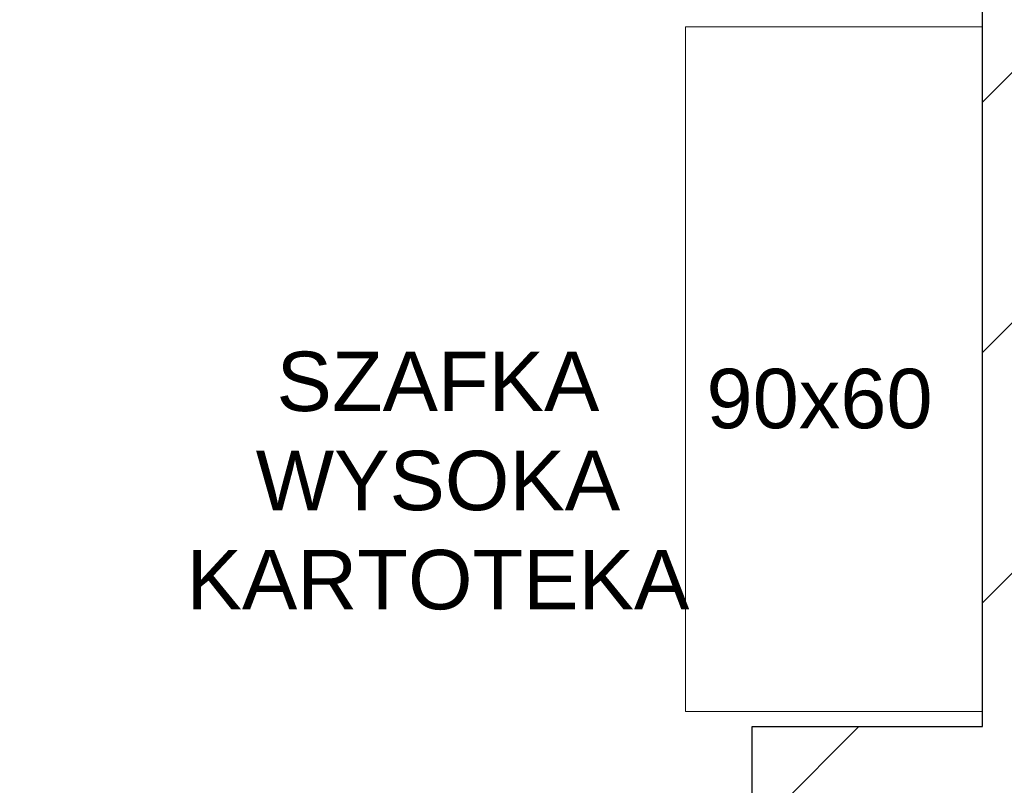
# Model space of a CAD drawing. Header units: millimetres. Extents: x 26866 to 1024070, y -428191 to 408885.
# Tile 216 of 248: x 213270 to 214595, y 388553 to 389583. Entities that reach past the tile are written whole.
import ezdxf

# ---------------------------------------------------------------- set-up
doc = ezdxf.new("R2010")
doc.units = ezdxf.units.MM
doc.header["$LTSCALE"] = 2
for name, color, linetype, lineweight in [('0_OPIS', 7, 'Continuous', 13), ('3DPLAN_A_TABELKA POMIESZCZEŃ', 7, 'Continuous', 0), ('A_MEBLE', 9, 'Continuous', 5), ('Opisy', 7, 'Continuous', 13)]:
    doc.layers.add(name, color=color, linetype=linetype, lineweight=lineweight)
for name, color, linetype in [('3DPLAN_A_KRESKOWANIE 1', 253, 'Continuous'), ('3DPLAN_A_OPIS', 8, 'Continuous'), ('3DPLAN_K_NOŚNA', 7, 'Continuous')]:
    doc.layers.add(name, color=color, linetype=linetype)
doc.styles.add('ARIAL', font='arial.ttf')

# ---------------------------------------------------------------- blocks, each defined once
blk = doc.blocks.new('kondygnacja -1')
at = {"layer": '3DPLAN_A_KRESKOWANIE 1'}
h = blk.add_hatch(dxfattribs=at)
h.set_pattern_fill('ANSI31', color=256, scale=7.5, style=0)
h.set_pattern_definition([(45, (23044.838, -26883.88), (-16.83798, 16.83798), [])])
h.paths.add_polyline_path([(31677.49, -24430.84), (30214.87, -24430.84), (30214.87, -24470.84), (30429.61, -24470.84), (30429.61, -24477.84), (30447.61, -24477.84), (30447.61, -24818.84), (30476.61, -24818.84), (30476.61, -24470.84), (31012.61, -24470.84), (31012.61, -24478.84), (31079.61, -24478.84), (31079.61, -24470.84), (31638.61, -24470.84), (31638.61, -25036.84), (31079.61, -25036.84), (31079.61, -25028.84), (31012.61, -25028.84), (31012.61, -25036.84), (30611.38, -25036.84), (30611.38, -25072.84), (31023.61, -25072.84), (31034.61, -25082.84), (31034.61, -25330.84), (31023.61, -25340.84), (30831.4, -25340.84, -0.038531), (30832.58, -25356.18), (30832.58, -25371.84), (31079.61, -25371.84), (31079.61, -25072.84), (31638.61, -25072.84), (31638.61, -25943.84), (30832.58, -25943.84), (30832.58, -26009.84), (31677.49, -26009.84)])
h.paths.add_polyline_path([(30682.61, -26009.84), (30832.58, -26009.84), (30832.58, -25943.84), (30760.61, -25943.84), (30760.61, -25454.67), (30735.61, -25464.58), (30735.61, -25943.84), (30682.61, -25943.84)])
h.paths.add_polyline_path([(30679.61, -25371.84), (30735.61, -25371.84), (30735.61, -25464.58), (30760.61, -25454.67), (30760.61, -25371.84), (30832.58, -25371.84), (30832.58, -25356.18, 0.038531), (30831.4, -25340.84), (30679.61, -25340.84)])
h.paths.add_polyline_path([(30355.83, -25371.84), (30425.61, -25371.84), (30425.61, -25379.84), (30463.61, -25379.84), (30463.61, -25424.74), (30471.61, -25424.74), (30471.61, -25395.84), (30533.61, -25395.84), (30533.61, -25371.84), (30576.61, -25371.84), (30576.61, -25341.84), (30472.61, -25341.84), (30472.61, -25326.84), (30427.61, -25326.84), (30427.61, -25341.84), (30355.83, -25341.84)])
h.paths.add_polyline_path([(30456.61, -25936.84), (30425.61, -25936.84), (30425.61, -25945.84), (30380.61, -25945.84), (30380.61, -26009.84), (30512.61, -26009.84), (30512.61, -25943.84), (30466.61, -25943.84), (30466.61, -25712.84), (30456.61, -25712.84)])
h.paths.add_polyline_path([(28888.61, -25941.84), (28888.61, -26009.84), (29013.61, -26009.84), (29013.61, -25941.84)])
h.paths.add_polyline_path([(28591.17, -26009.84), (28591.17, -25944.84), (28547.61, -25944.84), (28547.61, -26009.84)])
h.paths.add_polyline_path([(28624.61, -25870.53), (28654.8, -25870.53), (28654.8, -25924.53), (28624.61, -25924.53), (28624.61, -25944.84), (28591.17, -25944.84), (28591.17, -26009.84), (28713.61, -26009.84), (28713.61, -25941.84), (28672.61, -25941.84), (28672.61, -25932.84), (28657.61, -25932.84), (28657.61, -25716.84), (28624.61, -25716.84)])
h.paths.add_polyline_path([(28372.61, -25944.84), (28328.61, -25944.84), (28328.61, -25907.84), (28282.61, -25907.84), (28282.61, -25944.84), (28248.61, -25944.84), (28248.61, -26009.84), (28372.61, -26009.84)])
h.paths.add_polyline_path([(28092.61, -25563.84), (28054.61, -25563.84), (28054.61, -25383.84), (28067.6, -25383.84), (28067.61, -25375.84), (28340.61, -25375.84), (28340.61, -25341.84), (28070.61, -25341.84), (28070.61, -25332.84), (28030.61, -25332.84), (28030.61, -25395.6), (28048.71, -25395.6), (28048.71, -25449.6), (28030.61, -25449.6), (28030.61, -26009.84), (28073.61, -26009.84), (28073.61, -25944.84), (28054.61, -25944.84), (28054.61, -25668.84), (28092.61, -25668.84)])
h.paths.add_polyline_path([(27949.61, -25495.75), (27949.61, -25507.75), (27983.29, -25507.75), (27983.29, -25521.75), (27949.61, -25521.75), (27949.61, -25531.84), (27999.61, -25531.84), (27999.61, -25934.84), (27982.61, -25934.84), (27982.61, -25942.84), (27947.61, -25942.84), (27947.61, -26009.84), (28026.62, -26009.84), (28026.62, -25449.6), (27999.61, -25449.6), (27999.61, -25463.84), (27949.61, -25463.84), (27949.61, -25481.75), (27983.29, -25481.75), (27983.29, -25495.75)])
h.paths.add_polyline_path([(27982.61, -25361.84), (27952.61, -25361.84), (27952.61, -25332.84), (28026.62, -25332.84), (28026.62, -25395.6), (27999.61, -25395.6), (27999.61, -25377.84), (27982.61, -25377.84)])
h.paths.add_polyline_path([(26818.61, -25892.84), (26781.49, -25892.84), (26781.49, -26009.84), (26894.54, -26009.84), (26894.54, -25942.84), (26830.61, -25942.84), (26830.61, -25930.84), (26818.61, -25930.84)])
h.paths.add_polyline_path([(26894.54, -26009.84), (27115.94, -26009.84), (27115.94, -25942.84), (26894.54, -25942.84)])
h.paths.add_polyline_path([(27115.94, -25942.84), (27115.94, -26009.84), (27466.61, -26009.84), (27466.61, -25942.84), (27427.61, -25942.84), (27427.61, -25933.84), (27384.61, -25933.84), (27384.61, -25942.84)])
h.paths.add_polyline_path([(27641.61, -25942.84), (27641.61, -26009.84), (27802.61, -26009.84), (27802.61, -25942.84)])
h.paths.add_polyline_path([(30621.1, -25040.47), (30688.37, -25040.47), (30688.37, -25072.87), (30621.1, -25072.87)], flags=24)
at = {"layer": '3DPLAN_K_NOŚNA'}
for p, q in [((30456.61, -25936.84), (30456.61, -25712.84)), ((30456.61, -25936.84), (30456.61, -25751.84)), ((30425.61, -25936.84), (30456.61, -25936.84)), ((30425.61, -25945.84), (30425.61, -25936.84))]:
    blk.add_line(p, q, dxfattribs=at)
at = {"layer": 'A_MEBLE'}
blk.add_lwpolyline([(30456.61, -25934.83), (30416.61, -25934.83), (30416.61, -25842.72), (30456.61, -25842.72)], close=True, dxfattribs=at)
at = {"layer": '3DPLAN_A_OPIS', "color": 1, "lineweight": 30, "style": 'ARIAL'}
for tag, p in [('PRZESUNIĘCIE_WEJŚCIA', (27655.16, -24535.33)), ('WYŁĄCZONE', (27007.18, -24723.98)), ('Z_OPRACOWANIA', (26996.84, -24746.42)), ('WYŁĄCZONE', (30803.05, -24760.87)), ('Z_OPRACOWANIA', (30792.71, -24783.3)), ('WYŁĄCZONE', (28894.9, -24826.59)), ('Z_OPRACOWANIA', (28884.56, -24849.03)), ('POWIĘKSZENIE_WEJŚCIA', (28313.68, -25144.41)), ('POWIĘKSZENIE_WEJŚCIA', (29600.62, -25191.36)), ('POWIĘKSZENIE_WEJŚCIA', (28011.45, -25235.42)), ('WYŁĄCZONE', (29754.42, -25678.17)), ('Z_OPRACOWANIA', (29744.08, -25700.6)), ('WYJŚCIE_EWAKUACYJNE', (27763.79, -26106.07))]:
    blk.add_attdef(tag, p, '', height=12, dxfattribs=at)
at = {"layer": '3DPLAN_A_OPIS', "color": 0, "lineweight": 30, "style": 'ARIAL'}
for tag, p in [('UGUL_1', (29350.3, -24586.01)), ('UGUL_2', (29622.92, -24586.01)), ('UGUL_3', (29833.15, -24586.01))]:
    blk.add_attdef(tag, p, '', height=12, dxfattribs=at)
at = {"layer": '3DPLAN_A_TABELKA POMIESZCZEŃ', "ltscale": 0.5, "style": 'ARIAL'}
for tag, p in [('KURTYNA', (27861.91, -26064.85)), ('POWIETRZNA', (27861.91, -26084.56))]:
    blk.add_attdef(tag, p, '', height=12, dxfattribs=at)
at = {"layer": 'Opisy', "ltscale": 0.5, "char_height": 8, "width": 74.3914, "attachment_point": 1, "style": 'ARIAL'}
for s, insert in [('\\pxqc;SZAFKA WYSOKA\\PKARTOTEKA ', (30346.11, -25886.4)), ('\\pxqc;90x60', (30397.48, -25888.71))]:
    blk.add_mtext(s, dxfattribs=dict(at, insert=insert))

msp = doc.modelspace()

# ---------------------------------------------------------------- block references
at = {"layer": '0_OPIS', "xscale": 10, "yscale": 10, "zscale": 10}
msp.add_blockref('kondygnacja -1', (-90000, 648000), dxfattribs=at)

doc.saveas('drawing.dxf')
